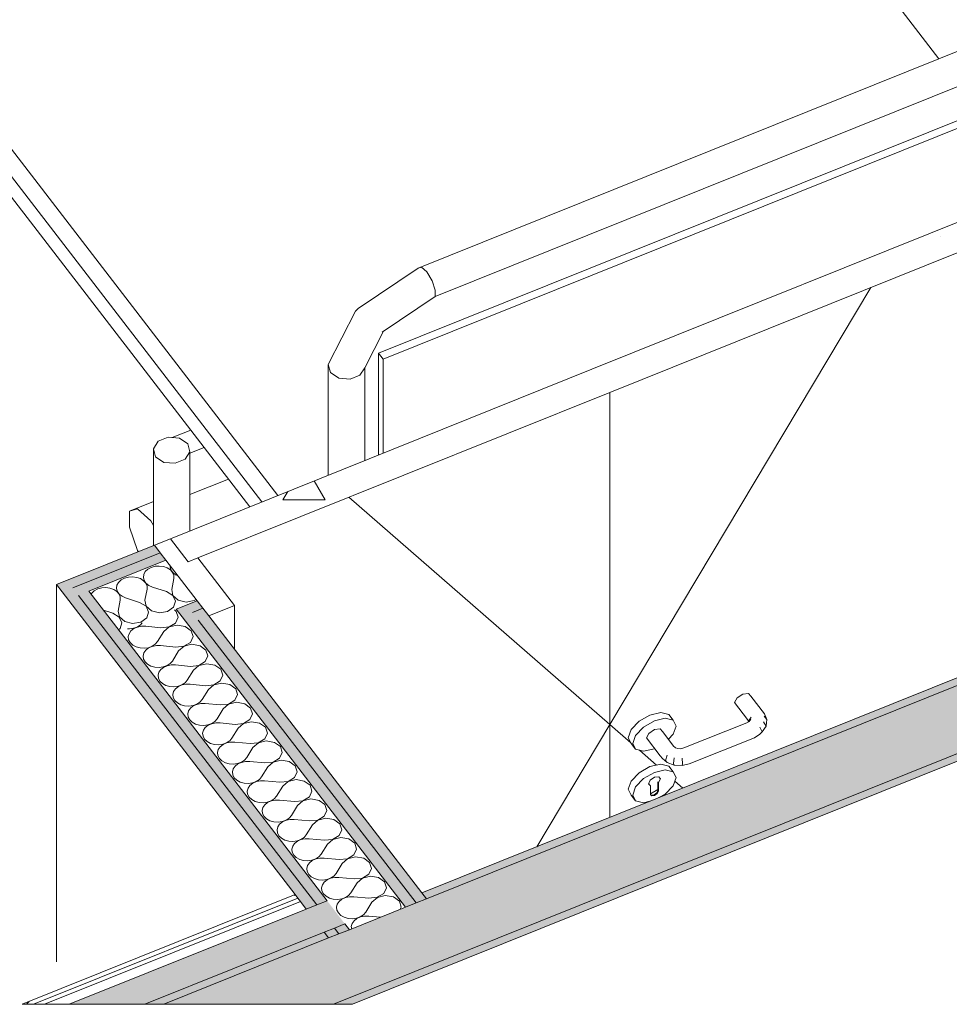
# Model space of a CAD drawing. Header units: millimetres. Extents: x -2220 to 52371, y -4077 to 6953.
# Tile 197 of 256: x 32187 to 33261, y -4077 to -2939. Entities that reach past the tile are written whole.
import ezdxf

# ---------------------------------------------------------------- set-up
doc = ezdxf.new("R2010")
doc.units = ezdxf.units.MM
doc.header["$MEASUREMENT"] = 0
doc.linetypes.add('Wipeout_Contour', pattern=[1000, 0, -1000])
for name, color, linetype in [('12_FAÇ_Façana', 7, 'Continuous'), ('Nuevo_08_E_Envans secs', 7, 'Continuous'), ('Nuevo_09_EI_Mobiliari general', 7, 'Continuous'), ('Nuevo_Puertas Archicad', 7, 'Continuous')]:
    doc.layers.add(name, color=color, linetype=linetype)
for name, color, linetype, lineweight, true_color in [('12_FAÇ_Façana_Pluma_Nº__102', 7, 'Continuous', 5, 0xcccccc), ('12_FAÇ_Façana_Pluma_Nº__176', 7, 'Continuous', 15, 0x93a0c6), ('Nuevo_08_E_Envans secs_Pluma_Nº__102', 7, 'Continuous', 5, 0xcccccc), ('Nuevo_08_E_Envans secs_Pluma_Nº__171', 171, 'Continuous', 13, 0xaaaaff), ('Nuevo_08_E_Envans secs_Pluma_Nº__177', 7, 'Continuous', 15, 0xf7e046), ('Nuevo_09_EI_Mobiliari general_Pluma_Nº__82', 7, 'Continuous', 5, 0xaaaaaa), ('Nuevo_Puertas Archicad_Pluma_Nº__3', 7, 'Continuous', 5, 0xa4a4a4)]:
    doc.layers.add(name, color=color, linetype=linetype, lineweight=lineweight, true_color=true_color)
for name, color, linetype, lineweight in [('12_FAÇ_Façana_Pluma_Nº__7', 7, 'Continuous', 5), ('Nuevo_08_E_Envans secs_Pluma_Nº__1', 7, 'Continuous', 5), ('Nuevo_08_E_Envans secs_Pluma_Nº__20', 1, 'Continuous', 5), ('Nuevo_Puertas Archicad_Pluma_Nº__1', 7, 'Continuous', 5), ('Nuevo_Puertas Archicad_Pluma_Nº__47', 7, 'Continuous', 20)]:
    doc.layers.add(name, color=color, linetype=linetype, lineweight=lineweight)
pattern_1 = [(45, (42615.74, 4689.65), (-183.848, 183.848), [195, -65]), (45, (42615.74, 4873.5), (-183.848, 183.848), [195, -65])]
pattern_2 = [(0, (42615.7, 4689.65), (0, 779.423), [48.75, -401.25]), (0, (42840.7, 5079.36), (0, 779.423), [48.75, -401.25]), (60, (42615.7, 4689.65), (-675, 389.71), [48.75, -401.25]), (60, (43065.7, 4689.65), (-675, 389.71), [48.75, -401.25]), (120, (42664.5, 4689.65), (675, 389.71), [48.75, -401.25]), (120, (43114.5, 4689.65), (675, 389.71), [48.75, -401.25]), (0, (42615.74, 4764.65), (0, 150), [0, -150, 0, -225]), (45, (42690.74, 4764.65), (-106.066, 106.066), [0, -112.5, 0, -187.5])]

# ---------------------------------------------------------------- blocks, each defined once
blk = doc.blocks.new('Elem Sección_194_2', base_point=(42615.7, 4689.6))
at = {"layer": '12_FAÇ_Façana_Pluma_Nº__102', "linetype": 'Continuous', "lineweight": 0, "true_color": 0xe5e5e5}
blk.add_hatch(color=254, dxfattribs=at).paths.add_polyline_path([(34445.3, -3315.4), (34454.6, -3311.6), (34408.2, -3251.3), (34398.9, -3255.1), (32657, -3954.9), (32543.9, -4000.3), (32353.3, -4076.9), (32549.7, -4076.9)])
at = {"layer": '12_FAÇ_Façana_Pluma_Nº__176', "linetype": 'Continuous', "lineweight": 0, "true_color": 0x495063}
for points in [[(32651.9, -3948.2), (32657, -3954.9), (34398.9, -3255.1), (34393.7, -3248.4)], [(34445.3, -3315.4), (32549.7, -4076.9), (32571.6, -4076.9), (34450.5, -3322.1)], [(32538.7, -3993.7), (32331.4, -4076.9), (32353.3, -4076.9), (32543.9, -4000.3)]]:
    blk.add_hatch(color=251, dxfattribs=at).paths.add_polyline_path(points)
at = {"layer": '12_FAÇ_Façana_Pluma_Nº__7', "color": 7, "linetype": 'Continuous', "lineweight": 5}
blk.add_line((34280.6, -3293.8), (32651.9, -3948.2), dxfattribs=at)
at = {"layer": '12_FAÇ_Façana_Pluma_Nº__7', "color": 7, "linetype": 'Continuous', "lineweight": 5, "flags": 128}
for points in [[(34408.2, -3251.3), (34398.9, -3255.1), (32657, -3954.9), (32645, -3959.7), (32632.9, -3964.6), (32568, -3990.7), (32555.9, -3995.5), (32543.9, -4000.3), (32353.3, -4076.9)], [(34450.5, -3322.1), (32571.6, -4076.9), (32549.7, -4076.9), (32353.3, -4076.9), (32331.4, -4076.9)], [(34454.6, -3311.6), (34445.3, -3315.4), (32549.7, -4076.9)]]:
    blk.add_lwpolyline(points, dxfattribs=at)
blk = doc.blocks.new('Elem Sección_210_2', base_point=(42615.7, 4689.6))
at = {"layer": 'Nuevo_09_EI_Mobiliari general_Pluma_Nº__82', "color": 253, "linetype": 'Continuous', "lineweight": 5, "true_color": 0xaaaaaa}
for p, q in [((33249.5, -2984.3), (32375.4, -1848.9)), ((32485.3, -3488.9), (31540.7, -2261.8)), ((32466.8, -3496.3), (31522.1, -2269.2)), ((32452.8, -3502), (31522.1, -2293.1)), ((33315.4, -2957.8), (32647.6, -3226.1)), ((33335, -2990.7), (32667.2, -3259)), ((32601.8, -3324.5), (33380.9, -3011.5)), ((32606.9, -3331.2), (33386, -3018.2)), ((32647.6, -3226.1), (32578, -3272.6)), ((32647.6, -3226.1), (32651.4, -3225)), ((32651.4, -3225), (32657.4, -3230.6)), ((32657.4, -3230.6), (32663.5, -3240.8)), ((32663.5, -3240.8), (32667.2, -3251.6)), ((32667.2, -3251.6), (32667.2, -3259)), ((32667.2, -3259), (32605.7, -3300.1)), ((32575.2, -3275.9), (32543.6, -3337.6)), ((32578, -3272.6), (32575.2, -3275.9)), ((32607.4, -3298.9), (32585.8, -3341.3)), ((32601.8, -3442.1), (32601.8, -3324.5)), ((32601.8, -3324.5), (32606.9, -3331.2)), ((32606.9, -3440), (32606.9, -3331.2)), ((32543.6, -3337.6), (32546.1, -3346.9)), ((32543.6, -3337.6), (32543.6, -3465.5)), ((32580.2, -3349.9), (32585.8, -3341.3)), ((32585.8, -3341.3), (32585.8, -3448.5)), ((32546.1, -3346.9), (32555.7, -3353.3)), ((32555.7, -3353.3), (32568.8, -3354.5)), ((32568.8, -3354.5), (32580.2, -3349.9)), ((32384.6, -3413.4), (32363.1, -3422)), ((32347, -3426.2), (32358.5, -3421.6)), ((32358.5, -3421.6), (32371.5, -3422.8)), ((32371.5, -3422.8), (32381.1, -3429.2)), ((32341.5, -3434.8), (32347, -3426.2)), ((32344, -3444.1), (32341.5, -3434.8)), ((32341.5, -3546.7), (32341.5, -3434.8)), ((32381.1, -3429.2), (32383.6, -3438.5)), ((32400.1, -3433.5), (32383.6, -3440.1)), ((32353.6, -3450.6), (32344, -3444.1)), ((32378.1, -3447.1), (32366.6, -3451.7)), ((32383.6, -3438.5), (32378.1, -3447.1)), ((32383.6, -3529.8), (32383.6, -3438.5)), ((32366.6, -3451.7), (32353.6, -3450.6)), ((32428.1, -3469.9), (32383.6, -3487.8)), ((32341.5, -3495.9), (32313.8, -3507)), ((32313.8, -3507), (32323.2, -3504.3)), ((32323.2, -3504.3), (32338.3, -3518.3)), ((32313.8, -3525.5), (32313.8, -3507)), ((32323.2, -3552.5), (32313.8, -3525.5)), ((32338.3, -3518.3), (32341.5, -3523.6)), ((32323.9, -3553.7), (32323.2, -3552.5))]:
    blk.add_line(p, q, dxfattribs=at)
blk = doc.blocks.new('*X355', base_point=(42615.7, 4689.6))
at = {"layer": 'Nuevo_08_E_Envans secs_Pluma_Nº__102', "linetype": 'Continuous', "lineweight": 5, "true_color": 0xcccccc}
blk.add_hatch(color=254, dxfattribs=at).paths.add_polyline_path([(32331.4, -4076.9), (32562.8, -3984), (32542.2, -3957.2), (32518.1, -3966.9), (32244.1, -4076.9)])
blk = doc.blocks.new('Elem Sección_263_2', base_point=(42615.7, 4689.6))
at = {"layer": 'Nuevo_08_E_Envans secs', "lineweight": 0}
blk.add_blockref('*X355', (42615.7, 4689.6), dxfattribs=at)
at = {"color": 254, "linetype": 'Wipeout_Contour', "lineweight": 0, "ltscale": 130484.111388}
blk.add_wipeout([(32215.7, -4076.9), (32244.1, -4076.9), (32518.1, -3966.9), (32511.4, -3958.1)], dxfattribs=at).dxf.layer = 'Nuevo_08_E_Envans secs'
at = {"layer": 'Nuevo_08_E_Envans secs_Pluma_Nº__177', "linetype": 'Continuous', "lineweight": 15, "true_color": 0xf7e046}
h = blk.add_hatch(dxfattribs=at)
h.set_pattern_fill('Panellat_HPL_0002', color=53, style=0, pattern_type=2)
h.set_pattern_definition(pattern_1)
h.paths.add_polyline_path([(32215.7, -4076.9), (32244.1, -4076.9), (32518.1, -3966.9), (32511.4, -3958.1)])
at = {"color": 254, "linetype": 'Wipeout_Contour', "lineweight": 0, "ltscale": 130398.631994}
blk.add_wipeout([(32508.3, -3954.1), (32505.2, -3950.1), (32189.6, -4076.9), (32202.7, -4076.9)], dxfattribs=at).dxf.layer = 'Nuevo_08_E_Envans secs'
at = {"layer": 'Nuevo_08_E_Envans secs_Pluma_Nº__171', "linetype": 'Continuous', "lineweight": 13, "true_color": 0xaaaaff}
h = blk.add_hatch(dxfattribs=at)
h.set_pattern_fill('Panellat_HPL_0002', color=161, style=0, pattern_type=2)
h.set_pattern_definition(pattern_1)
h.paths.add_polyline_path([(32508.3, -3954.1), (32505.2, -3950.1), (32189.6, -4076.9), (32202.7, -4076.9)])
at = {"layer": 'Nuevo_08_E_Envans secs_Pluma_Nº__1', "color": 7, "linetype": 'Continuous', "lineweight": 5}
for p, q in [((32505.2, -3950.1), (32189.6, -4076.9)), ((32508.3, -3954.1), (32202.7, -4076.9)), ((32511.4, -3958.1), (32215.7, -4076.9))]:
    blk.add_line(p, q, dxfattribs=at)
at = {"layer": 'Nuevo_08_E_Envans secs_Pluma_Nº__1', "color": 7, "linetype": 'Continuous', "lineweight": 5, "flags": 128}
for points in [[(32542.2, -3957.2), (32530.2, -3962), (32518.1, -3966.9), (32244.1, -4076.9)], [(32562.8, -3984), (32550.8, -3988.8), (32538.7, -3993.7), (32331.4, -4076.9)], [(32331.4, -4076.9), (32244.1, -4076.9), (32215.7, -4076.9), (32202.7, -4076.9), (32189.6, -4076.9)]]:
    blk.add_lwpolyline(points, dxfattribs=at)
blk = doc.blocks.new('*X440', base_point=(42615.7, 4689.6))
at = {"layer": 'Nuevo_08_E_Envans secs_Pluma_Nº__102', "color": 254, "linetype": 'Continuous', "lineweight": 5, "true_color": 0xcccccc}
for p, q in [((32338.8, -3572), (32334.9, -3574.1)), ((32343.4, -3570.7), (32338.8, -3572)), ((32348.2, -3570.4), (32343.4, -3570.7)), ((32353, -3571.1), (32348.2, -3570.4)), ((32357.4, -3572.6), (32353, -3571.1)), ((32361, -3575), (32357.4, -3572.6)), ((32360.8, -3570.1), (32360.7, -3571.3)), ((32360.7, -3571.3), (32361.6, -3574.8)), ((32307.9, -3584.4), (32304, -3586.5)), ((32312.5, -3583.2), (32307.9, -3584.4)), ((32317.3, -3582.8), (32312.5, -3583.2)), ((32322.1, -3583.5), (32317.3, -3582.8)), ((32326.5, -3585), (32322.1, -3583.5)), ((32330.2, -3580.2), (32329.8, -3583.7)), ((32329.8, -3583.7), (32330.6, -3587.2)), ((32332, -3576.9), (32330.2, -3580.2)), ((32334.9, -3574.1), (32332, -3576.9)), ((32363.6, -3578), (32361, -3575)), ((32361.6, -3574.8), (32363.7, -3577.9)), ((32364.9, -3581.4), (32363.6, -3578)), ((32363.7, -3577.9), (32367, -3580.5)), ((32365, -3584.9), (32364.9, -3581.4)), ((32367, -3580.5), (32369.9, -3581.8)), ((32281.6, -3595.6), (32277, -3596.8)), ((32286.4, -3595.2), (32281.6, -3595.6)), ((32291.2, -3595.9), (32286.4, -3595.2)), ((32299.3, -3592.6), (32298.8, -3596.1)), ((32301.1, -3589.4), (32299.3, -3592.6)), ((32304, -3586.5), (32301.1, -3589.4)), ((32330.1, -3587.4), (32326.5, -3585)), ((32332.7, -3590.4), (32330.1, -3587.4)), ((32330.6, -3587.2), (32332.8, -3590.4)), ((32334, -3593.8), (32332.7, -3590.4)), ((32332.8, -3590.4), (32336.1, -3593)), ((32334, -3597.3), (32334, -3593.8)), ((32336.1, -3593), (32340.2, -3594.8)), ((32356.4, -3600), (32340.2, -3594.8)), ((32362.6, -3597.6), (32365, -3584.9)), ((32270.2, -3601.8), (32269.5, -3602.9)), ((32273.1, -3599), (32270.2, -3601.8)), ((32277, -3596.8), (32273.1, -3599)), ((32295.6, -3597.5), (32291.2, -3595.9)), ((32299.2, -3599.8), (32295.6, -3597.5)), ((32298.8, -3596.1), (32299.7, -3599.6)), ((32301.8, -3602.8), (32299.2, -3599.8)), ((32299.7, -3599.6), (32301.9, -3602.8)), ((32303.1, -3606.2), (32301.8, -3602.8)), ((32301.9, -3602.8), (32305.2, -3605.4)), ((32303.1, -3609.7), (32303.1, -3606.2)), ((32305.2, -3605.4), (32309.3, -3607.3)), ((32331.6, -3610), (32334, -3597.3)), ((32363.8, -3604.5), (32356.4, -3600)), ((32362.6, -3597.6), (32363.9, -3604.5)), ((32366.8, -3611.1), (32363.8, -3604.5)), ((32363.9, -3604.5), (32370.1, -3609.8)), ((32300.7, -3622.4), (32303.1, -3609.7)), ((32325.5, -3612.5), (32309.3, -3607.3)), ((32332.9, -3616.9), (32325.5, -3612.5)), ((32331.6, -3610), (32333, -3616.9)), ((32335.9, -3623.6), (32332.9, -3616.9)), ((32333, -3616.9), (32339.2, -3622.3)), ((32357.8, -3622.9), (32364.6, -3617.9)), ((32364.6, -3617.9), (32366.8, -3611.1)), ((32370.1, -3609.8), (32379.3, -3612)), ((32379.3, -3612), (32388.7, -3610.4)), ((32388.7, -3610.4), (32390.7, -3609)), ((32294.5, -3624.9), (32283.7, -3621.4)), ((32302, -3629.4), (32294.5, -3624.9)), ((32300.7, -3622.4), (32302.1, -3629.3)), ((32305, -3636), (32302, -3629.4)), ((32302.1, -3629.3), (32308.3, -3634.7)), ((32333.7, -3630.4), (32335.9, -3623.6)), ((32339.2, -3622.3), (32348.3, -3624.5)), ((32348.3, -3624.5), (32357.8, -3622.9)), ((32302.8, -3642.8), (32305, -3636)), ((32308.3, -3634.7), (32317.4, -3636.9)), ((32317.4, -3636.9), (32326.8, -3635.3)), ((32326.8, -3635.3), (32333.7, -3630.4)), ((32301.1, -3644), (32302.8, -3642.8))]:
    blk.add_line(p, q, dxfattribs=at)
blk = doc.blocks.new('Elem Sección_311_2', base_point=(42615.7, 4689.6))
at = {"layer": 'Nuevo_08_E_Envans secs_Pluma_Nº__20', "linetype": 'Continuous', "lineweight": 5}
for points in [[(32349.2, -3555), (32342.5, -3546.3), (32229.3, -3591.7), (32236, -3600.4), (32248.1, -3595.6)], [(32248.1, -3595.6), (32254.8, -3604.3), (32266.9, -3599.5), (32355.9, -3563.7), (32349.2, -3555)], [(32367.9, -3620.3), (32374.6, -3629), (32386.6, -3624.1), (32398.7, -3619.3), (32392, -3610.6)], [(32398.7, -3619.3), (32386.6, -3624.1), (32393.3, -3632.8), (32405.4, -3628)]]:
    blk.add_hatch(color=1, dxfattribs=at).paths.add_polyline_path(points)
at = {"layer": 'Nuevo_08_E_Envans secs_Pluma_Nº__1', "color": 7, "linetype": 'Continuous', "lineweight": 5}
for p, q in [((32342.5, -3546.3), (32229.3, -3591.7)), ((32349.2, -3555), (32248.1, -3595.6)), ((32355.9, -3563.7), (32266.9, -3599.5)), ((32392, -3610.6), (32367.9, -3620.3)), ((32398.7, -3619.3), (32386.6, -3624.1))]:
    blk.add_line(p, q, dxfattribs=at)
at = {"layer": 'Nuevo_08_E_Envans secs_Pluma_Nº__20', "color": 1, "linetype": 'Continuous', "lineweight": 5}
blk.add_line((32229.3, -3591.7), (32236, -3600.4), dxfattribs=at)
at = {"layer": 'Nuevo_08_E_Envans secs_Pluma_Nº__20', "color": 1, "linetype": 'Continuous', "lineweight": 5, "flags": 128}
for points in [[(32342.5, -3546.3), (32349.2, -3555), (32355.9, -3563.7)], [(32392, -3610.6), (32398.7, -3619.3), (32405.4, -3628)]]:
    blk.add_lwpolyline(points, dxfattribs=at)
at = {"layer": 'Nuevo_08_E_Envans secs', "lineweight": 0}
blk.add_blockref('*X440', (42615.7, 4689.6), dxfattribs=at)
blk = doc.blocks.new('*X443', base_point=(42615.7, 4689.6))
at = {"layer": 'Nuevo_08_E_Envans secs_Pluma_Nº__102', "color": 254, "linetype": 'Continuous', "lineweight": 5, "true_color": 0xcccccc}
for p, q in [((32367.8, -3622.8), (32365.6, -3621.2)), ((32367, -3636.3), (32370, -3629.6)), ((32370, -3629.6), (32367.8, -3622.8)), ((32318.4, -3642.4), (32322.8, -3640.9)), ((32322.9, -3641), (32318.7, -3642.8)), ((32322.8, -3640.9), (32326.4, -3638.5)), ((32327.6, -3640), (32322.9, -3641)), ((32326.4, -3638.5), (32328.5, -3636.1)), ((32332.5, -3640), (32327.6, -3640)), ((32350, -3641.7), (32332.5, -3640)), ((32350, -3641.7), (32359.5, -3640.7)), ((32359.6, -3640.8), (32353.4, -3646.2)), ((32359.5, -3640.7), (32367, -3636.3)), ((32368.8, -3638.6), (32359.6, -3640.8)), ((32378.2, -3640.2), (32368.8, -3638.6)), ((32385, -3645.2), (32378.2, -3640.2)), ((32311.5, -3642.9), (32313.6, -3643.1)), ((32313.3, -3648.6), (32312.4, -3652)), ((32312.4, -3652), (32312.8, -3655.6)), ((32315.5, -3645.4), (32313.3, -3648.6)), ((32313.6, -3643.1), (32318.4, -3642.4)), ((32318.7, -3642.8), (32315.5, -3645.4)), ((32353.4, -3646.2), (32346.2, -3657.8)), ((32384.2, -3658.6), (32387.2, -3652)), ((32387.2, -3652), (32385, -3645.2)), ((32312.8, -3655.6), (32314.6, -3658.8)), ((32314.6, -3658.8), (32317.5, -3661.7)), ((32317.5, -3661.7), (32321.4, -3663.8)), ((32321.4, -3663.8), (32326, -3665.1)), ((32335.6, -3664.8), (32340, -3663.2)), ((32340.1, -3663.3), (32335.9, -3665.1)), ((32340, -3663.2), (32343.6, -3660.8)), ((32344.8, -3662.3), (32340.1, -3663.3)), ((32343.6, -3660.8), (32346.2, -3657.8)), ((32349.6, -3662.3), (32344.8, -3662.3)), ((32367.2, -3664), (32349.6, -3662.3)), ((32367.2, -3664), (32376.7, -3663.1)), ((32376.8, -3663.1), (32370.6, -3668.5)), ((32376.7, -3663.1), (32384.2, -3658.6)), ((32386, -3660.9), (32376.8, -3663.1)), ((32395.4, -3662.6), (32386, -3660.9)), ((32402.2, -3667.5), (32395.4, -3662.6)), ((32326, -3665.1), (32330.8, -3665.4)), ((32330.5, -3670.9), (32329.6, -3674.4)), ((32329.6, -3674.4), (32330, -3677.9)), ((32332.6, -3667.8), (32330.5, -3670.9)), ((32330.8, -3665.4), (32335.6, -3664.8)), ((32335.9, -3665.1), (32332.6, -3667.8)), ((32370.6, -3668.5), (32363.4, -3680.2)), ((32401.4, -3680.9), (32404.4, -3674.3)), ((32404.4, -3674.3), (32402.2, -3667.5)), ((32330, -3677.9), (32331.8, -3681.2)), ((32331.8, -3681.2), (32334.7, -3684)), ((32334.7, -3684), (32338.6, -3686.1)), ((32338.6, -3686.1), (32343.2, -3687.4)), ((32352.8, -3687.1), (32357.2, -3685.5)), ((32357.3, -3685.6), (32353.1, -3687.5)), ((32357.2, -3685.5), (32360.8, -3683.2)), ((32362, -3684.6), (32357.3, -3685.6)), ((32360.8, -3683.2), (32363.4, -3680.2)), ((32366.8, -3684.6), (32362, -3684.6)), ((32384.4, -3686.4), (32366.8, -3684.6)), ((32384.4, -3686.4), (32393.9, -3685.4)), ((32394, -3685.5), (32387.8, -3690.8)), ((32393.9, -3685.4), (32401.4, -3680.9)), ((32403.2, -3683.3), (32394, -3685.5)), ((32412.6, -3684.9), (32403.2, -3683.3)), ((32419.4, -3689.8), (32412.6, -3684.9)), ((32343.2, -3687.4), (32348, -3687.7)), ((32347.7, -3693.2), (32346.8, -3696.7)), ((32346.8, -3696.7), (32347.2, -3700.2)), ((32349.8, -3690.1), (32347.7, -3693.2)), ((32348, -3687.7), (32352.8, -3687.1)), ((32353.1, -3687.5), (32349.8, -3690.1)), ((32387.8, -3690.8), (32380.6, -3702.5)), ((32418.5, -3703.2), (32421.6, -3696.6)), ((32421.6, -3696.6), (32419.4, -3689.8)), ((32347.2, -3700.2), (32349, -3703.5)), ((32349, -3703.5), (32351.9, -3706.3)), ((32351.9, -3706.3), (32355.8, -3708.4)), ((32355.8, -3708.4), (32360.3, -3709.7)), ((32365.2, -3710.1), (32370, -3709.4)), ((32370, -3709.4), (32374.4, -3707.9)), ((32374.4, -3707.9), (32370.3, -3709.8)), ((32374.4, -3707.9), (32378, -3705.5)), ((32379.1, -3707), (32374.4, -3707.9)), ((32378, -3705.5), (32380.6, -3702.5)), ((32384, -3707), (32379.1, -3707)), ((32401.5, -3708.7), (32384, -3707)), ((32401.5, -3708.7), (32411.1, -3707.7)), ((32411.2, -3707.8), (32405, -3713.2)), ((32411.1, -3707.7), (32418.5, -3703.2)), ((32420.4, -3705.6), (32411.2, -3707.8)), ((32429.8, -3707.2), (32420.4, -3705.6)), ((32436.6, -3712.2), (32429.8, -3707.2)), ((32360.3, -3709.7), (32365.2, -3710.1)), ((32364.8, -3715.6), (32364, -3719)), ((32364, -3719), (32364.4, -3722.5)), ((32367, -3712.4), (32364.8, -3715.6)), ((32370.3, -3709.8), (32367, -3712.4)), ((32405, -3713.2), (32397.8, -3724.8)), ((32435.7, -3725.6), (32438.8, -3719)), ((32438.8, -3719), (32436.6, -3712.2)), ((32364.4, -3722.5), (32366.2, -3725.8)), ((32366.2, -3725.8), (32369.1, -3728.6)), ((32369.1, -3728.6), (32373, -3730.8)), ((32373, -3730.8), (32377.5, -3732.1)), ((32377.5, -3732.1), (32382.4, -3732.4)), ((32382.4, -3732.4), (32387.2, -3731.7)), ((32387.5, -3732.1), (32384.2, -3734.7)), ((32387.2, -3731.7), (32391.6, -3730.2)), ((32391.6, -3730.3), (32387.5, -3732.1)), ((32391.6, -3730.2), (32395.2, -3727.8)), ((32396.3, -3729.3), (32391.6, -3730.3)), ((32395.2, -3727.8), (32397.8, -3724.8)), ((32401.2, -3729.3), (32396.3, -3729.3)), ((32418.7, -3731), (32401.2, -3729.3)), ((32418.7, -3731), (32428.3, -3730)), ((32428.4, -3730.1), (32422.2, -3735.5)), ((32428.3, -3730), (32435.7, -3725.6)), ((32437.5, -3727.9), (32428.4, -3730.1)), ((32447, -3729.5), (32437.5, -3727.9)), ((32453.8, -3734.5), (32447, -3729.5)), ((32382, -3737.9), (32381.1, -3741.4)), ((32381.1, -3741.4), (32381.6, -3744.9)), ((32384.2, -3734.7), (32382, -3737.9)), ((32422.2, -3735.5), (32415, -3747.2)), ((32452.9, -3747.9), (32456, -3741.3)), ((32456, -3741.3), (32453.8, -3734.5)), ((32381.6, -3744.9), (32383.4, -3748.2)), ((32383.4, -3748.2), (32386.3, -3751)), ((32386.3, -3751), (32390.2, -3753.1)), ((32390.2, -3753.1), (32394.7, -3754.4)), ((32394.7, -3754.4), (32399.6, -3754.7)), ((32399.6, -3754.7), (32404.4, -3754.1)), ((32404.7, -3754.5), (32401.4, -3757.1)), ((32404.4, -3754.1), (32408.8, -3752.5)), ((32408.8, -3752.6), (32404.7, -3754.5)), ((32408.8, -3752.5), (32412.4, -3750.1)), ((32413.5, -3751.6), (32408.8, -3752.6)), ((32412.4, -3750.1), (32415, -3747.2)), ((32418.4, -3751.6), (32413.5, -3751.6)), ((32435.9, -3753.4), (32418.4, -3751.6)), ((32435.9, -3753.4), (32445.5, -3752.4)), ((32445.6, -3752.5), (32439.4, -3757.8)), ((32445.5, -3752.4), (32452.9, -3747.9)), ((32454.7, -3750.3), (32445.6, -3752.5)), ((32464.1, -3751.9), (32454.7, -3750.3)), ((32471, -3756.8), (32464.1, -3751.9)), ((32399.2, -3760.2), (32398.3, -3763.7)), ((32398.3, -3763.7), (32398.8, -3767.2)), ((32401.4, -3757.1), (32399.2, -3760.2)), ((32439.4, -3757.8), (32432.1, -3769.5)), ((32470.1, -3770.2), (32473.2, -3763.6)), ((32473.2, -3763.6), (32471, -3756.8)), ((32398.8, -3767.2), (32400.5, -3770.5)), ((32400.5, -3770.5), (32403.5, -3773.3)), ((32403.5, -3773.3), (32407.4, -3775.4)), ((32407.4, -3775.4), (32411.9, -3776.7)), ((32411.9, -3776.7), (32416.8, -3777)), ((32416.8, -3777), (32421.6, -3776.4)), ((32421.9, -3776.8), (32418.6, -3779.4)), ((32421.6, -3776.4), (32425.9, -3774.8)), ((32426, -3774.9), (32421.9, -3776.8)), ((32425.9, -3774.8), (32429.6, -3772.5)), ((32430.7, -3774), (32426, -3774.9)), ((32429.6, -3772.5), (32432.1, -3769.5)), ((32435.6, -3774), (32430.7, -3774)), ((32453.1, -3775.7), (32435.6, -3774)), ((32453.1, -3775.7), (32462.7, -3774.7)), ((32462.8, -3774.8), (32456.5, -3780.1)), ((32462.7, -3774.7), (32470.1, -3770.2)), ((32471.9, -3772.6), (32462.8, -3774.8)), ((32481.3, -3774.2), (32471.9, -3772.6)), ((32488.2, -3779.1), (32481.3, -3774.2)), ((32416.4, -3782.6), (32415.5, -3786)), ((32415.5, -3786), (32416, -3789.5)), ((32418.6, -3779.4), (32416.4, -3782.6)), ((32456.5, -3780.1), (32449.3, -3791.8)), ((32487.3, -3792.6), (32490.4, -3785.9)), ((32490.4, -3785.9), (32488.2, -3779.1)), ((32416, -3789.5), (32417.7, -3792.8)), ((32417.7, -3792.8), (32420.7, -3795.6)), ((32420.7, -3795.6), (32424.6, -3797.8)), ((32424.6, -3797.8), (32429.1, -3799)), ((32429.1, -3799), (32434, -3799.4)), ((32434, -3799.4), (32438.8, -3798.7)), ((32439.1, -3799.1), (32435.8, -3801.7)), ((32438.8, -3798.7), (32443.1, -3797.2)), ((32443.2, -3797.3), (32439.1, -3799.1)), ((32443.1, -3797.2), (32446.8, -3794.8)), ((32447.9, -3796.3), (32443.2, -3797.3)), ((32446.8, -3794.8), (32449.3, -3791.8)), ((32452.8, -3796.3), (32447.9, -3796.3)), ((32470.3, -3798), (32452.8, -3796.3)), ((32470.3, -3798), (32479.9, -3797)), ((32479.9, -3797.1), (32473.7, -3802.5)), ((32479.9, -3797), (32487.3, -3792.6)), ((32489.1, -3794.9), (32479.9, -3797.1)), ((32498.5, -3796.5), (32489.1, -3794.9)), ((32505.3, -3801.5), (32498.5, -3796.5)), ((32433.6, -3804.9), (32432.7, -3808.4)), ((32432.7, -3808.4), (32433.2, -3811.9)), ((32433.2, -3811.9), (32434.9, -3815.1)), ((32435.8, -3801.7), (32433.6, -3804.9)), ((32473.7, -3802.5), (32466.5, -3814.1)), ((32504.5, -3814.9), (32507.6, -3808.3)), ((32507.6, -3808.3), (32505.3, -3801.5)), ((32434.9, -3815.1), (32437.9, -3818)), ((32437.9, -3818), (32441.7, -3820.1)), ((32441.7, -3820.1), (32446.3, -3821.4)), ((32446.3, -3821.4), (32451.2, -3821.7)), ((32451.2, -3821.7), (32455.9, -3821.1)), ((32456.2, -3821.4), (32453, -3824.1)), ((32455.9, -3821.1), (32460.3, -3819.5)), ((32460.4, -3819.6), (32456.2, -3821.4)), ((32460.3, -3819.5), (32463.9, -3817.1)), ((32465.1, -3818.6), (32460.4, -3819.6)), ((32463.9, -3817.1), (32466.5, -3814.1)), ((32470, -3818.6), (32465.1, -3818.6)), ((32487.5, -3820.3), (32470, -3818.6)), ((32487.5, -3820.3), (32497.1, -3819.4)), ((32497.1, -3819.4), (32490.9, -3824.8)), ((32497.1, -3819.4), (32504.5, -3814.9)), ((32506.3, -3817.2), (32497.1, -3819.4)), ((32515.7, -3818.9), (32506.3, -3817.2)), ((32522.5, -3823.8), (32515.7, -3818.9)), ((32450.8, -3827.2), (32449.9, -3830.7)), ((32449.9, -3830.7), (32450.3, -3834.2)), ((32450.3, -3834.2), (32452.1, -3837.5)), ((32453, -3824.1), (32450.8, -3827.2)), ((32490.9, -3824.8), (32483.7, -3836.5)), ((32521.7, -3837.2), (32524.7, -3830.6)), ((32524.7, -3830.6), (32522.5, -3823.8)), ((32452.1, -3837.5), (32455, -3840.3)), ((32455, -3840.3), (32458.9, -3842.4)), ((32458.9, -3842.4), (32463.5, -3843.7)), ((32463.5, -3843.7), (32468.3, -3844)), ((32468.3, -3844), (32473.1, -3843.4)), ((32473.4, -3843.8), (32470.2, -3846.4)), ((32473.1, -3843.4), (32477.5, -3841.8)), ((32477.6, -3841.9), (32473.4, -3843.8)), ((32477.5, -3841.8), (32481.1, -3839.5)), ((32482.3, -3840.9), (32477.6, -3841.9)), ((32481.1, -3839.5), (32483.7, -3836.5)), ((32487.2, -3840.9), (32482.3, -3840.9)), ((32504.7, -3842.7), (32487.2, -3840.9)), ((32504.7, -3842.7), (32514.2, -3841.7)), ((32514.3, -3841.8), (32508.1, -3847.1)), ((32514.2, -3841.7), (32521.7, -3837.2)), ((32523.5, -3839.6), (32514.3, -3841.8)), ((32532.9, -3841.2), (32523.5, -3839.6)), ((32539.7, -3846.1), (32532.9, -3841.2)), ((32541.9, -3852.9), (32539.7, -3846.1)), ((32468, -3849.5), (32467.1, -3853)), ((32467.1, -3853), (32467.5, -3856.5)), ((32467.5, -3856.5), (32469.3, -3859.8)), ((32470.2, -3846.4), (32468, -3849.5)), ((32508.1, -3847.1), (32500.9, -3858.8)), ((32538.9, -3859.5), (32541.9, -3852.9)), ((32469.3, -3859.8), (32472.2, -3862.6)), ((32472.2, -3862.6), (32476.1, -3864.7)), ((32476.1, -3864.7), (32480.7, -3866)), ((32480.7, -3866), (32485.5, -3866.4)), ((32487.3, -3868.7), (32485.2, -3871.9)), ((32485.5, -3866.4), (32490.3, -3865.7)), ((32490.6, -3866.1), (32487.3, -3868.7)), ((32490.3, -3865.7), (32494.7, -3864.2)), ((32494.8, -3864.2), (32490.6, -3866.1)), ((32494.7, -3864.2), (32498.3, -3861.8)), ((32499.5, -3863.3), (32494.8, -3864.2)), ((32498.3, -3861.8), (32500.9, -3858.8)), ((32504.3, -3863.3), (32499.5, -3863.3)), ((32521.9, -3865), (32504.3, -3863.3)), ((32521.9, -3865), (32531.4, -3864)), ((32531.5, -3864.1), (32525.3, -3869.5)), ((32531.4, -3864), (32538.9, -3859.5)), ((32540.7, -3861.9), (32531.5, -3864.1)), ((32550.1, -3863.5), (32540.7, -3861.9)), ((32556.9, -3868.5), (32550.1, -3863.5)), ((32559.1, -3875.3), (32556.9, -3868.5)), ((32485.2, -3871.9), (32484.3, -3875.3)), ((32484.3, -3875.3), (32484.7, -3878.8)), ((32484.7, -3878.8), (32486.5, -3882.1)), ((32525.3, -3869.5), (32518.1, -3881.1)), ((32556.1, -3881.9), (32559.1, -3875.3)), ((32486.5, -3882.1), (32489.4, -3884.9)), ((32489.4, -3884.9), (32493.3, -3887.1)), ((32493.3, -3887.1), (32497.9, -3888.4)), ((32497.9, -3888.4), (32502.7, -3888.7)), ((32504.5, -3891), (32502.4, -3894.2)), ((32502.7, -3888.7), (32507.5, -3888)), ((32507.8, -3888.4), (32504.5, -3891)), ((32507.5, -3888), (32511.9, -3886.5)), ((32512, -3886.6), (32507.8, -3888.4)), ((32511.9, -3886.5), (32515.5, -3884.1)), ((32516.7, -3885.6), (32512, -3886.6)), ((32515.5, -3884.1), (32518.1, -3881.1)), ((32521.5, -3885.6), (32516.7, -3885.6)), ((32539.1, -3887.3), (32521.5, -3885.6)), ((32539.1, -3887.3), (32548.6, -3886.3)), ((32548.7, -3886.4), (32542.5, -3891.8)), ((32548.6, -3886.3), (32556.1, -3881.9)), ((32557.9, -3884.2), (32548.7, -3886.4)), ((32567.3, -3885.8), (32557.9, -3884.2)), ((32574.1, -3890.8), (32567.3, -3885.8)), ((32576.3, -3897.6), (32574.1, -3890.8)), ((32502.4, -3894.2), (32501.5, -3897.7)), ((32501.5, -3897.7), (32501.9, -3901.2)), ((32501.9, -3901.2), (32503.7, -3904.5)), ((32542.5, -3891.8), (32535.3, -3903.5)), ((32573.2, -3904.2), (32576.3, -3897.6)), ((32503.7, -3904.5), (32506.6, -3907.3)), ((32506.6, -3907.3), (32510.5, -3909.4)), ((32510.5, -3909.4), (32515, -3910.7)), ((32515, -3910.7), (32519.9, -3911)), ((32521.7, -3913.4), (32519.5, -3916.5)), ((32519.9, -3911), (32524.7, -3910.4)), ((32525, -3910.8), (32521.7, -3913.4)), ((32524.7, -3910.4), (32529.1, -3908.8)), ((32529.1, -3908.9), (32525, -3910.8)), ((32529.1, -3908.8), (32532.7, -3906.4)), ((32533.8, -3907.9), (32529.1, -3908.9)), ((32532.7, -3906.4), (32535.3, -3903.5)), ((32538.7, -3907.9), (32533.8, -3907.9)), ((32556.2, -3909.7), (32538.7, -3907.9)), ((32559.7, -3914.1), (32552.5, -3925.8)), ((32556.2, -3909.7), (32565.8, -3908.7)), ((32565.9, -3908.8), (32559.7, -3914.1)), ((32565.8, -3908.7), (32573.2, -3904.2)), ((32575.1, -3906.6), (32565.9, -3908.8)), ((32584.5, -3908.2), (32575.1, -3906.6)), ((32591.3, -3913.1), (32584.5, -3908.2)), ((32593.5, -3919.9), (32591.3, -3913.1)), ((32519.5, -3916.5), (32518.7, -3920)), ((32518.7, -3920), (32519.1, -3923.5)), ((32519.1, -3923.5), (32520.9, -3926.8)), ((32549.9, -3928.8), (32552.5, -3925.8)), ((32590.4, -3926.5), (32593.5, -3919.9)), ((32520.9, -3926.8), (32523.8, -3929.6)), ((32523.8, -3929.6), (32527.7, -3931.7)), ((32527.7, -3931.7), (32532.2, -3933)), ((32532.2, -3933), (32537.1, -3933.3)), ((32538.9, -3935.7), (32536.7, -3938.9)), ((32537.1, -3933.3), (32541.9, -3932.7)), ((32542.2, -3933.1), (32538.9, -3935.7)), ((32541.9, -3932.7), (32546.3, -3931.1)), ((32546.3, -3931.2), (32542.2, -3933.1)), ((32546.3, -3931.1), (32549.9, -3928.8)), ((32551, -3930.3), (32546.3, -3931.2)), ((32555.9, -3930.3), (32551, -3930.3)), ((32573.4, -3932), (32555.9, -3930.3)), ((32576.9, -3936.4), (32569.7, -3948.1)), ((32573.4, -3932), (32583, -3931)), ((32583.1, -3931.1), (32576.9, -3936.4)), ((32583, -3931), (32590.4, -3926.5)), ((32592.2, -3928.9), (32583.1, -3931.1)), ((32601.7, -3930.5), (32592.2, -3928.9)), ((32608.5, -3935.4), (32601.7, -3930.5)), ((32610.7, -3942.2), (32608.5, -3935.4)), ((32536.7, -3938.9), (32535.8, -3942.3)), ((32535.8, -3942.3), (32536.3, -3945.8)), ((32536.3, -3945.8), (32538.1, -3949.1)), ((32567.1, -3951.1), (32569.7, -3948.1)), ((32607.6, -3948.9), (32610.7, -3942.2)), ((32538.1, -3949.1), (32541, -3951.9)), ((32541, -3951.9), (32544.9, -3954.1)), ((32544.9, -3954.1), (32549.4, -3955.3)), ((32549.4, -3955.3), (32554.3, -3955.7)), ((32556.1, -3958), (32553.9, -3961.2)), ((32554.3, -3955.7), (32559.1, -3955)), ((32559.4, -3955.4), (32556.1, -3958)), ((32559.1, -3955), (32563.5, -3953.5)), ((32563.5, -3953.6), (32559.4, -3955.4)), ((32563.5, -3953.5), (32567.1, -3951.1)), ((32568.2, -3952.6), (32563.5, -3953.6)), ((32573.1, -3952.6), (32568.2, -3952.6)), ((32590.6, -3954.3), (32573.1, -3952.6)), ((32594.1, -3958.8), (32586.8, -3970.4)), ((32590.6, -3954.3), (32600.2, -3953.3)), ((32600.3, -3953.4), (32594.1, -3958.8)), ((32600.2, -3953.3), (32607.6, -3948.9)), ((32609.4, -3951.2), (32600.3, -3953.4)), ((32618.8, -3952.8), (32609.4, -3951.2)), ((32625.7, -3957.8), (32618.8, -3952.8)), ((32627.9, -3964.6), (32625.7, -3957.8)), ((32553.9, -3961.2), (32553, -3964.7)), ((32553, -3964.7), (32553.5, -3968.2)), ((32553.5, -3968.2), (32555.2, -3971.4)), ((32584.3, -3973.4), (32586.8, -3970.4)), ((32626.7, -3967.1), (32627.9, -3964.6)), ((32555.2, -3971.4), (32558.2, -3974.3)), ((32558.2, -3974.3), (32562.1, -3976.4)), ((32562.1, -3976.4), (32566.6, -3977.7)), ((32566.6, -3977.7), (32571.5, -3978)), ((32573.3, -3980.4), (32571.1, -3983.5)), ((32571.5, -3978), (32576.3, -3977.4)), ((32576.6, -3977.8), (32573.3, -3980.4)), ((32576.3, -3977.4), (32580.6, -3975.8)), ((32580.7, -3975.9), (32576.6, -3977.8)), ((32580.6, -3975.8), (32584.3, -3973.4)), ((32585.4, -3974.9), (32580.7, -3975.9)), ((32590.3, -3974.9), (32585.4, -3974.9)), ((32603.9, -3976.3), (32590.3, -3974.9)), ((32571.1, -3983.5), (32570.2, -3987)), ((32570.2, -3987), (32570.6, -3989.6))]:
    blk.add_line(p, q, dxfattribs=at)
blk = doc.blocks.new('Elem Sección_312_2', base_point=(42615.7, 4689.6))
at = {"layer": 'Nuevo_08_E_Envans secs_Pluma_Nº__20', "linetype": 'Continuous', "lineweight": 5}
for points in [[(32254.8, -3604.3), (32248.1, -3595.6), (32236, -3600.4), (32518.1, -3966.9), (32530.2, -3962)], [(32254.8, -3604.3), (32530.2, -3962), (32542.2, -3957.2), (32303, -3646.4), (32266.9, -3599.5)], [(32374.6, -3629), (32632.9, -3964.6), (32645, -3959.7), (32393.3, -3632.8), (32386.6, -3624.1)], [(32405.4, -3628), (32393.3, -3632.8), (32645, -3959.7), (32657, -3954.9)], [(32550.8, -3988.8), (32538.7, -3993.7), (32543.9, -4000.3), (32555.9, -3995.5)], [(32562.8, -3984), (32550.8, -3988.8), (32555.9, -3995.5), (32568, -3990.7)]]:
    blk.add_hatch(color=1, dxfattribs=at).paths.add_polyline_path(points)
at = {"layer": 'Nuevo_08_E_Envans secs_Pluma_Nº__1', "color": 7, "linetype": 'Continuous', "lineweight": 5}
for p, q in [((32236, -3600.4), (32505.2, -3950.1)), ((32254.8, -3604.3), (32530.2, -3962)), ((32405.4, -3628), (32651.9, -3948.2)), ((32393.3, -3632.8), (32645, -3959.7)), ((32651.9, -3948.2), (32657, -3954.9)), ((32538.7, -3993.7), (32543.9, -4000.3)), ((32550.8, -3988.8), (32555.9, -3995.5)), ((32562.8, -3984), (32568, -3990.7))]:
    blk.add_line(p, q, dxfattribs=at)
at = {"layer": 'Nuevo_08_E_Envans secs_Pluma_Nº__1', "color": 7, "linetype": 'Continuous', "lineweight": 5, "flags": 128}
for points in [[(32266.9, -3599.5), (32303, -3646.4), (32542.2, -3957.2)], [(32367.9, -3620.3), (32374.6, -3629), (32632.9, -3964.6)], [(32505.2, -3950.1), (32508.3, -3954.1), (32511.4, -3958.1), (32518.1, -3966.9)]]:
    blk.add_lwpolyline(points, dxfattribs=at)
at = {"layer": 'Nuevo_08_E_Envans secs', "lineweight": 0}
blk.add_blockref('*X443', (42615.7, 4689.6), dxfattribs=at)
blk = doc.blocks.new('Elem Sección_314_2', base_point=(42615.7, 4689.6))
at = {"layer": 'Nuevo_Puertas Archicad', "linetype": 'Continuous', "lineweight": 0, "true_color": 0xffffff}
h = blk.add_hatch(dxfattribs=at)
h.set_pattern_fill('Hormigón_en_Masa_0002', style=0, pattern_type=2)
h.set_pattern_definition(pattern_2)
h.paths.add_polyline_path([(32848.4, -3343), (32869.1, -3369.8), (33356.5, -3174), (33335.8, -3147.2)])
h = blk.add_hatch(dxfattribs=at)
h.set_pattern_fill('Hormigón_en_Masa_0002', style=0, pattern_type=2)
h.set_pattern_definition(pattern_2)
h.paths.add_polyline_path([(32848.4, -3343), (32361, -3538.8), (32381.7, -3565.6), (32869.1, -3369.8)])
at = {"layer": 'Nuevo_Puertas Archicad_Pluma_Nº__1', "color": 7, "linetype": 'Continuous', "lineweight": 5}
for p, q in [((33354.4, -3139.7), (33335.8, -3147.2)), ((33335.8, -3147.2), (33356.5, -3174)), ((33367.8, -3157.1), (33403.9, -3204)), ((33356.5, -3174), (33345.3, -3178.4)), ((33345.3, -3178.4), (33345.3, -3669.6)), ((33345.3, -3178.4), (33387.6, -3233.4)), ((33417.3, -3221.4), (33387.6, -3233.4)), ((33417.3, -3640.7), (33417.3, -3221.4)), ((33387.6, -3233.4), (33387.6, -3652.6)), ((32361, -3538.8), (32342.5, -3546.3)), ((32361, -3538.8), (32381.7, -3565.6)), ((32392.8, -3561.1), (32381.7, -3565.6)), ((32392.8, -3561.1), (32435.1, -3616.1)), ((32355.9, -3563.7), (32392, -3610.6)), ((32435.1, -3616.1), (32405.4, -3628)), ((32435.1, -3666.5), (32435.1, -3616.1))]:
    blk.add_line(p, q, dxfattribs=at)
at = {"layer": 'Nuevo_Puertas Archicad_Pluma_Nº__3', "color": 253, "linetype": 'Continuous', "lineweight": 5, "true_color": 0xa4a4a4}
for p, q in [((33150, -3221.7), (33149.9, -3221.9)), ((33170.7, -3248.7), (32869.1, -3753.6)), ((32869.1, -3860.9), (32869.1, -3369.8)), ((32546.8, -3464.1), (32546.8, -3464.2)), ((32567.5, -3491), (32869.1, -3753.6)), ((33016.1, -3722.8), (33022.6, -3718.5)), ((33022.6, -3718.5), (33029.2, -3717.6)), ((33029.2, -3717.6), (33031.9, -3720.7)), ((33047.9, -3741.4), (33031.9, -3720.7)), ((33013.3, -3728.1), (33016.1, -3722.8)), ((33028.3, -3747.6), (33013.3, -3728.1)), ((32915.4, -3742.6), (32902.9, -3749.8)), ((32928, -3739.7), (32915.4, -3742.6)), ((32937.1, -3741.9), (32928, -3739.7)), ((32937.2, -3742), (32937.1, -3741.9)), ((32942.2, -3748.6), (32937.2, -3742)), ((33050.7, -3747.9), (33047.9, -3741.4)), ((32784.7, -3894.8), (32869.1, -3753.6)), ((32893.4, -3774.7), (32869.1, -3753.6)), ((32902.9, -3749.8), (32893.8, -3759.4)), ((32920.6, -3749.3), (32908.1, -3756.5)), ((32933.1, -3746.4), (32920.6, -3749.3)), ((32942.3, -3748.6), (32933.1, -3746.4)), ((32942.3, -3748.6), (32942.2, -3748.6)), ((32945.6, -3755.3), (32942.3, -3748.6)), ((32954.7, -3780.7), (33027.6, -3751.5)), ((33027.6, -3751.5), (33030.7, -3749.6)), ((33029.2, -3749.7), (33028.3, -3747.6)), ((33029.1, -3750.5), (33029.2, -3749.7)), ((33029.2, -3749.7), (33032.4, -3745.2)), ((33030.1, -3750), (33032.1, -3747.5)), ((33046.8, -3750.6), (33049.9, -3755.4)), ((33047.6, -3743.9), (33050.7, -3747.9)), ((33049.9, -3755.4), (33050.7, -3747.9)), ((32893.8, -3759.4), (32890.4, -3768.8)), ((32898.9, -3766.1), (32895.6, -3775.5)), ((32908.1, -3756.5), (32898.9, -3766.1)), ((32914, -3763.8), (32911.3, -3769.1)), ((32920.6, -3759.4), (32914, -3763.8)), ((32927.2, -3758.6), (32920.6, -3759.4)), ((32929.9, -3761.7), (32927.2, -3758.6)), ((32929.9, -3761.7), (32943.2, -3779)), ((32936.7, -3770.6), (32942.3, -3764.7)), ((32942.3, -3764.7), (32945.6, -3755.3)), ((33036.2, -3768.8), (33042.6, -3764.9)), ((33042.6, -3756.5), (33045.1, -3762.1)), ((33045.1, -3762.1), (33042.6, -3764.9)), ((33045.1, -3762.1), (33049.9, -3755.4)), ((32890.4, -3768.8), (32893.8, -3775.5)), ((32898.9, -3782.1), (32893.8, -3775.5)), ((32893.8, -3775.5), (32893.8, -3775.5)), ((32895.6, -3775.5), (32898.9, -3782.2)), ((32911.3, -3769.1), (32927.3, -3789.9)), ((32960.7, -3799.2), (33036.2, -3768.8)), ((32898.9, -3782.2), (32898.9, -3782.1)), ((32898.9, -3782.2), (32908.1, -3784.4)), ((32923.1, -3800.5), (32903.2, -3783.2)), ((32908.1, -3784.4), (32920.6, -3781.5)), ((32920.6, -3781.5), (32920.8, -3781.4)), ((32935.3, -3789), (32933.4, -3795)), ((32942.3, -3778.2), (32944.8, -3780.4)), ((32944.8, -3780.4), (32947.7, -3781.4)), ((32947.7, -3781.4), (32950.9, -3781.6)), ((32950.9, -3781.6), (32954.7, -3780.7)), ((32928, -3799.4), (32915.4, -3802.2)), ((32927.3, -3789.9), (32929.9, -3792.8)), ((32937.1, -3801.6), (32928, -3799.4)), ((32929.9, -3792.8), (32935.3, -3797.5)), ((32933.4, -3795), (32935.3, -3797.5)), ((32935.3, -3797.5), (32943.5, -3800.5)), ((32943.5, -3792.1), (32942.6, -3798.5)), ((32942.6, -3798.5), (32943.5, -3800.5)), ((32943.5, -3800.5), (32952.7, -3801)), ((32952.7, -3792.6), (32953, -3799.1)), ((32953, -3799.1), (32952.7, -3801)), ((32952.7, -3801), (32960.7, -3799.2)), ((32902.9, -3809.4), (32893.8, -3819)), ((32915.4, -3802.2), (32902.9, -3809.4)), ((32920.6, -3808.9), (32908.1, -3816.1)), ((32933.1, -3806.1), (32920.6, -3808.9)), ((32942.3, -3808.3), (32933.1, -3806.1)), ((32937.2, -3801.6), (32937.1, -3801.6)), ((32942.2, -3808.2), (32937.2, -3801.6)), ((32942.3, -3808.3), (32942.2, -3808.2)), ((32945.6, -3815), (32942.3, -3808.3)), ((32893.8, -3819), (32890.4, -3828.4)), ((32908.1, -3816.1), (32898.9, -3825.7)), ((32914.4, -3820.6), (32913.7, -3822)), ((32913.7, -3821.9), (32915.4, -3823.6)), ((32916, -3824.3), (32913.7, -3822)), ((32914.4, -3820.6), (32915.6, -3818)), ((32915.6, -3818), (32920.6, -3814.6)), ((32920.6, -3814.6), (32925.6, -3814)), ((32924.7, -3820.8), (32924.7, -3819.9)), ((32924.7, -3820.8), (32924.7, -3822.5)), ((32924.7, -3822.5), (32924.7, -3824.2)), ((32927.5, -3816.5), (32925.2, -3820.5)), ((32925.2, -3820.5), (32925.2, -3821.4)), ((32925.2, -3821.4), (32925.2, -3823.2)), ((32925.2, -3823.2), (32925.2, -3824.9)), ((32926.8, -3815.6), (32925.6, -3814)), ((32926.8, -3815.6), (32927.5, -3816.5)), ((32942.3, -3824.4), (32945.6, -3815)), ((32953.5, -3827), (32944.2, -3818.9)), ((32890.4, -3828.4), (32893.8, -3835.1)), ((32898.9, -3825.7), (32895.6, -3835.1)), ((32916, -3825.2), (32916, -3824.3)), ((32916, -3825.2), (32916, -3826.9)), ((32916, -3826.9), (32916, -3828.6)), ((32916, -3833.5), (32924.7, -3828.5)), ((32916, -3828.6), (32916, -3832.1)), ((32916, -3832.1), (32916, -3834.3)), ((32916, -3834.3), (32916.8, -3835.2)), ((32917.3, -3835.9), (32916, -3834.3)), ((32916.8, -3835.2), (32920.1, -3834.8)), ((32920.1, -3834.8), (32923.4, -3832.6)), ((32923.9, -3833.3), (32920.6, -3835.5)), ((32923.4, -3832.6), (32924.7, -3829.9)), ((32925.2, -3830.6), (32923.9, -3833.3)), ((32924.7, -3824.2), (32924.7, -3827.7)), ((32924.7, -3827.7), (32924.7, -3829.9)), ((32925.2, -3824.9), (32925.2, -3828.3)), ((32925.2, -3828.3), (32925.2, -3830.6)), ((32925.8, -3838.1), (32933.1, -3833.9)), ((32933.1, -3833.9), (32942.3, -3824.4)), ((32893.8, -3835.2), (32893.8, -3835.1)), ((32898.9, -3841.7), (32893.8, -3835.2)), ((32895.6, -3835.1), (32898.9, -3841.8)), ((32898.9, -3841.8), (32898.9, -3841.7)), ((32898.9, -3841.8), (32908.1, -3844)), ((32908.1, -3844), (32915.4, -3842.3)), ((32920.6, -3835.5), (32917.3, -3835.9))]:
    blk.add_line(p, q, dxfattribs=at)
at = {"layer": 'Nuevo_Puertas Archicad_Pluma_Nº__3', "color": 253, "linetype": 'Continuous', "lineweight": 5, "true_color": 0xa4a4a4, "flags": 128}
for points in [[(33335.8, -3147.2), (32848.4, -3343), (32361, -3538.8)], [(33345.3, -3178.4), (32869.1, -3369.8), (32392.8, -3561.1)]]:
    blk.add_lwpolyline(points, dxfattribs=at)
at = {"layer": 'Nuevo_Puertas Archicad_Pluma_Nº__47', "color": 7, "linetype": 'Continuous', "lineweight": 20}
blk.add_line((32229.3, -4027.8), (32229.3, -3591.7), dxfattribs=at)

msp = doc.modelspace()

# ---------------------------------------------------------------- block references
at = {"layer": '12_FAÇ_Façana', "lineweight": 0}
msp.add_blockref('Elem Sección_194_2', (42615.7, 4689.6), dxfattribs=at)
at = {"layer": 'Nuevo_08_E_Envans secs', "lineweight": 0}
msp.add_blockref('Elem Sección_311_2', (42615.7, 4689.6), dxfattribs=at)
at = {"layer": 'Nuevo_09_EI_Mobiliari general', "lineweight": 0}
msp.add_blockref('Elem Sección_210_2', (42615.7, 4689.6), dxfattribs=at)

# ---------------------------------------------------------------- next in the draw order: block references
at = {"layer": 'Nuevo_08_E_Envans secs', "lineweight": 0}
msp.add_blockref('Elem Sección_263_2', (42615.7, 4689.6), dxfattribs=at)

# ---------------------------------------------------------------- next in the draw order: block references
msp.add_blockref('Elem Sección_312_2', (42615.7, 4689.6), dxfattribs=at)
at = {"layer": 'Nuevo_Puertas Archicad', "lineweight": 0}
msp.add_blockref('Elem Sección_314_2', (42615.7, 4689.6), dxfattribs=at)

doc.saveas('drawing.dxf')
